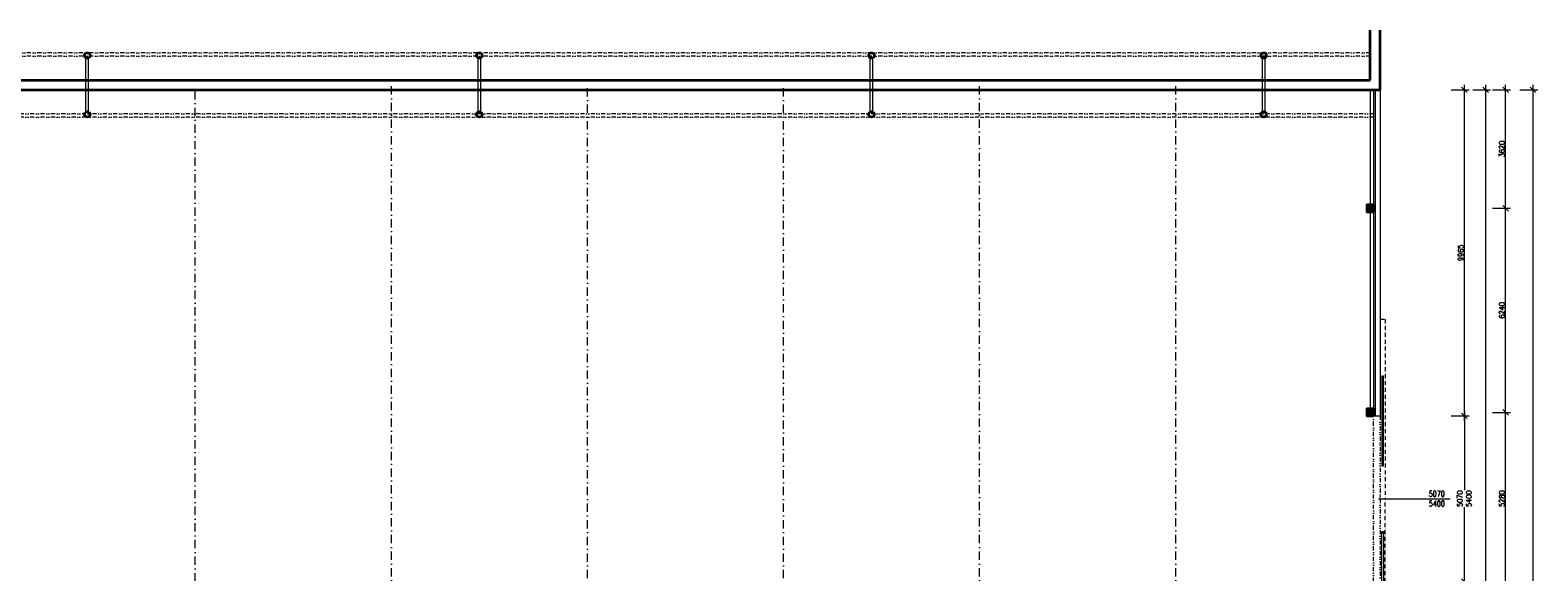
# Model space of a CAD drawing. Header units: millimetres. Extents: x -485339 to 286898, y -1189934 to 1602269.
# Tile 91 of 230: x -84934 to -38799, y -1007658 to -991099. Entities that reach past the tile are written whole.
import ezdxf

# ---------------------------------------------------------------- set-up
doc = ezdxf.new("R2010")
doc.units = ezdxf.units.MM
doc.header["$LTSCALE"] = 10
for name, pattern in [('ACAD_ISO12W100', [21, 12, -3, 0, -3, 0, -3]), ('DASHDOT', [25.4, 12.7, -6.35, 0, -6.35]), ('DĚLICÍ2', [15.875, 6.35, -3.175, 0, -3.175, 0, -3.175])]:
    doc.linetypes.add(name, pattern=pattern)
doc.layers.get('Defpoints').update_dxf_attribs({"lineweight": 0})
for name, color, linetype, lineweight in [('St__otvory_dveře', 40, 'Continuous', 18), ('St_kóty', 132, 'Continuous', 18), ('St_lehký obvodový plášť', 152, 'Continuous', 18), ('St_popis_otvory', 40, 'Continuous', 18), ('St_sloupy_konstrukce haly', 5, 'Continuous', 35), ('St_sloupy_opláštění_půdorys', 25, 'Continuous', 35), ('St_čáry_nad', 250, 'DĚLICÍ2', 18), ('St_čáry_obrys', 5, 'Continuous', 35), ('St_čáry_osy', 250, 'DASHDOT', 18), ('St_čáry_plné', 250, 'Continuous', 18)]:
    doc.layers.add(name, color=color, linetype=linetype, lineweight=lineweight)
doc.styles.get("Standard").update_dxf_attribs({"font": 'simplex.shx', "width": 0.8})
doc.dimstyles.new('stavebníM100', dxfattribs={"dimtxt": 165, "dimasz": 170, "dimexe": 150, "dimexo": 100, "dimgap": 30, "dimtad": 1, "dimdec": 0, "dimtxsty": 'Standard', "dimblk": 'OBLIQUE', "dimcen": -2.5, "dimdle": 150, "dimclrd": 256, "dimclre": 256, "dimclrt": 256, "dimadec": 4, "dimazin": 0, "dimtfac": 1, "dimtdec": 0, "dimtmove": 2, "dimatfit": 3, "dimldrblk": 'OBLIQUE', "dimfxl": 400, "dimfxlon": 1, "dimlwd": -1, "dimlwe": -1, "dimarcsym": 0})

# ---------------------------------------------------------------- blocks, each defined once
blk = doc.blocks.new('G$CD8A98CDB')
at = {"layer": 'St_sloupy_konstrukce haly', "color": 250, "lineweight": 18, "ltscale": 2}
for points in [[(-825, 0), (825, 0)], [(-825, -80), (825, -80)]]:
    blk.add_lwpolyline(points, dxfattribs=at)
at = {"layer": 'St_sloupy_konstrukce haly', "ltscale": 2}
for centre in [(-900, -40), (900, -40)]:
    blk.add_circle(centre, 85, dxfattribs=at)
blk = doc.blocks.new('G$C0F2906C7')
at = {"layer": 'St_sloupy_opláštění_půdorys', "ltscale": 2}
blk.add_lwpolyline([(-105, -105), (105, -105), (105, 105), (-105, 105)], close=True, dxfattribs=at)
for points in [[(-105, 105), (105, -105)], [(105, 105), (-105, -105)]]:
    blk.add_lwpolyline(points, dxfattribs=at)
blk = doc.blocks.new('G$C0EBC1439')
at = {"layer": 'St__otvory_dveře', "color": 0, "linetype": 'ACAD_ISO12W100'}
for points in [[(0, 5490), (150, 5490), (150, 0)], [(0, -5490), (150, -5490), (150, 0)]]:
    blk.add_lwpolyline(points, dxfattribs=at)
at = {"layer": 'St__otvory_dveře', "color": 0}
for points in [[(50, 1000), (100, 1000), (100, 3750), (50, 3750)], [(50, 3700), (100, 3700), (100, 3750), (50, 3750)], [(50, 1000), (100, 1000), (100, 1050), (50, 1050)], [(50, -1000), (100, -1000), (100, -3750), (50, -3750)], [(50, -1000), (100, -1000), (100, -1050), (50, -1050)], [(50, -3700), (100, -3700), (100, -3750), (50, -3750)]]:
    blk.add_lwpolyline(points, close=True, dxfattribs=at)
blk = doc.blocks.new('_OBLIQUE')
at = {"color": 0, "linetype": 'ByBlock'}
blk.add_line((-0.5, -0.5), (0.5, 0.5), dxfattribs=at)
blk = doc.blocks.new('*D5768')
at = {"layer": 'Defpoints', "color": 0}
for p in [(-43625, -1002888), (-41047, -1002888), (-43625, -1007958)]:
    blk.add_point(p, dxfattribs=at)
at = {"layer": 'St_kóty'}
for p, q in [((-41447, -1002888), (-40897, -1002888)), ((-41047, -1002738), (-41047, -1005160)), ((-41047, -1008108), (-41047, -1005685)), ((-41447, -1007958), (-40897, -1007958))]:
    blk.add_line(p, q, dxfattribs=at)
at = {"layer": 'St_kóty', "linetype": 'ByBlock', "xscale": 170, "yscale": 170, "zscale": 170}
for p, rotation in [((-41047, -1002888), 90), ((-41047, -1007958), 270)]:
    blk.add_blockref('_OBLIQUE', p, dxfattribs=dict(at, rotation=rotation))
at = {"layer": 'St_kóty', "insert": (-41047, -1005423), "char_height": 165, "attachment_point": 5, "rotation": 90}
blk.add_mtext('5070\\P5400', dxfattribs=at)
blk = doc.blocks.new('*D5769')
at = {"layer": 'Defpoints', "color": 0}
for p in [(-43625, -992923), (-41047, -992923), (-43625, -1002888)]:
    blk.add_point(p, dxfattribs=at)
at = {"layer": 'St_kóty'}
for p, q in [((-41047, -1003038), (-41047, -992773)), ((-41447, -992923), (-40897, -992923)), ((-41447, -1002888), (-40897, -1002888))]:
    blk.add_line(p, q, dxfattribs=at)
at = {"layer": 'St_kóty', "linetype": 'ByBlock', "xscale": 170, "yscale": 170, "zscale": 170}
for p, rotation in [((-41047, -992923), 90), ((-41047, -1002888), 270)]:
    blk.add_blockref('_OBLIQUE', p, dxfattribs=dict(at, rotation=rotation))
at = {"layer": 'St_kóty', "insert": (-41159, -997905), "char_height": 165, "attachment_point": 5, "rotation": 90}
blk.add_mtext('9965', dxfattribs=at)
blk = doc.blocks.new('*D5771')
at = {"layer": 'Defpoints', "color": 0}
for p in [(-43625, -992923), (-40393, -992923), (-59739, -1042046)]:
    blk.add_point(p, dxfattribs=at)
at = {"layer": 'St_kóty'}
for p, q in [((-40393, -1042196), (-40393, -992773)), ((-40793, -992923), (-40243, -992923)), ((-40793, -1042046), (-40243, -1042046))]:
    blk.add_line(p, q, dxfattribs=at)
at = {"layer": 'St_kóty', "linetype": 'ByBlock', "xscale": 170, "yscale": 170, "zscale": 170}
for p, rotation in [((-40393, -992923), 90), ((-40393, -1042046), 270)]:
    blk.add_blockref('_OBLIQUE', p, dxfattribs=dict(at, rotation=rotation))
at = {"layer": 'St_kóty', "insert": (-40506, -1017484), "char_height": 165, "attachment_point": 5, "rotation": 90}
blk.add_mtext('49123', dxfattribs=at)
blk = doc.blocks.new('*D5780')
at = {"layer": 'Defpoints', "color": 0}
for p in [(-43930, -1002783), (-39785, -1002783), (-43930, -1008063)]:
    blk.add_point(p, dxfattribs=at)
at = {"layer": 'St_kóty'}
for p, q in [((-40185, -1002783), (-39635, -1002783)), ((-39785, -1008213), (-39785, -1002633)), ((-40185, -1008063), (-39635, -1008063))]:
    blk.add_line(p, q, dxfattribs=at)
at = {"layer": 'St_kóty', "linetype": 'ByBlock', "xscale": 170, "yscale": 170, "zscale": 170}
for p, rotation in [((-39785, -1002783), 90), ((-39785, -1008063), 270)]:
    blk.add_blockref('_OBLIQUE', p, dxfattribs=dict(at, rotation=rotation))
at = {"layer": 'St_kóty', "insert": (-39898, -1005423), "char_height": 165, "attachment_point": 5, "rotation": 90}
blk.add_mtext('5280', dxfattribs=at)
blk = doc.blocks.new('*D5781')
at = {"layer": 'Defpoints', "color": 0}
for p in [(-43930, -996543), (-39785, -996543), (-43930, -1002783)]:
    blk.add_point(p, dxfattribs=at)
at = {"layer": 'St_kóty'}
for p, q in [((-39785, -1002933), (-39785, -996393)), ((-40185, -996543), (-39635, -996543)), ((-40185, -1002783), (-39635, -1002783))]:
    blk.add_line(p, q, dxfattribs=at)
at = {"layer": 'St_kóty', "linetype": 'ByBlock', "xscale": 170, "yscale": 170, "zscale": 170}
for p, rotation in [((-39785, -996543), 90), ((-39785, -1002783), 270)]:
    blk.add_blockref('_OBLIQUE', p, dxfattribs=dict(at, rotation=rotation))
at = {"layer": 'St_kóty', "insert": (-39898, -999663), "char_height": 165, "attachment_point": 5, "rotation": 90}
blk.add_mtext('6240', dxfattribs=at)
blk = doc.blocks.new('*D5782')
at = {"layer": 'Defpoints', "color": 0}
for p in [(-43625, -992923), (-39785, -992923), (-43930, -996543)]:
    blk.add_point(p, dxfattribs=at)
at = {"layer": 'St_kóty'}
for p, q in [((-39785, -996693), (-39785, -992773)), ((-40185, -992923), (-39635, -992923)), ((-40185, -996543), (-39635, -996543))]:
    blk.add_line(p, q, dxfattribs=at)
at = {"layer": 'St_kóty', "linetype": 'ByBlock', "xscale": 170, "yscale": 170, "zscale": 170}
for p, rotation in [((-39785, -992923), 90), ((-39785, -996543), 270)]:
    blk.add_blockref('_OBLIQUE', p, dxfattribs=dict(at, rotation=rotation))
at = {"layer": 'St_kóty', "insert": (-39898, -994733), "char_height": 165, "attachment_point": 5, "rotation": 90}
blk.add_mtext('3620', dxfattribs=at)
blk = doc.blocks.new('*D5783')
at = {"layer": 'Defpoints', "color": 0}
for p in [(-43625, -992923), (-59725, -1060478), (-38949, -1060478)]:
    blk.add_point(p, dxfattribs=at)
at = {"layer": 'St_kóty'}
for p, q in [((-38949, -992773), (-38949, -1060628)), ((-39349, -992923), (-38799, -992923)), ((-39349, -1060478), (-38799, -1060478))]:
    blk.add_line(p, q, dxfattribs=at)
at = {"layer": 'St_kóty', "linetype": 'ByBlock', "xscale": 170, "yscale": 170, "zscale": 170}
for p, rotation in [((-38949, -992923), 90), ((-38949, -1060478), 270)]:
    blk.add_blockref('_OBLIQUE', p, dxfattribs=dict(at, rotation=rotation))
at = {"layer": 'St_kóty', "insert": (-39061, -1026700), "char_height": 165, "attachment_point": 5, "rotation": 90}
blk.add_mtext('67555', dxfattribs=at)

msp = doc.modelspace()

# ---------------------------------------------------------------- linework, layer by layer
at = {"layer": 'St_lehký obvodový plášť', "ltscale": 2}
for points in [[(-43825.2, -992922.8), (-43825.2, -1002887.6)], [(-43775.2, -992922.8), (-43775.2, -1002887.6)]]:
    msp.add_lwpolyline(points, dxfattribs=at)
at = {"layer": 'St_popis_otvory'}
msp.add_lwpolyline([(-43675.2, -1005422.6), (-41484.6, -1005422.6)], dxfattribs=at)
at = {"layer": 'St_čáry_nad', "ltscale": 2}
for points in [[(-43925.2, -991788.1), (-139882.7, -991788.1)], [(-43925.2, -991888.1), (-139882.7, -991888.1)], [(-43825.2, -993660.1), (-139882.7, -993660.1)], [(-43825.2, -993760.1), (-139882.7, -993760.1)], [(-43825.2, -1007957.6), (-43825.2, -1002887.6)], [(-43625.1, -1002887.6), (-43625.2, -1007957.6)]]:
    msp.add_lwpolyline(points, dxfattribs=at)
at = {"layer": 'St_čáry_obrys', "ltscale": 2}
for points in [[(-43925.2, -992622.8), (-43925.2, -991098.6)], [(-43625.2, -992922.8), (-43625.2, -991098.6)], [(-140154.9, -992622.8), (-43925.2, -992622.8)], [(-140454.9, -992922.8), (-43625.2, -992922.8)]]:
    msp.add_lwpolyline(points, dxfattribs=at)
at = {"layer": 'St_čáry_osy', "ltscale": 2}
for points in [[(-79879.9, -1059777.6), (-79879.9, -992785.6)], [(-73879.9, -1041843.2), (-73879.9, -992785.6)], [(-67879.9, -1040882.6), (-67879.9, -992785.6)], [(-61879.9, -1040882.6), (-61879.9, -992785.6)], [(-55879.9, -1041843.2), (-55879.9, -992785.6)], [(-49879.9, -1041843.2), (-49879.9, -992785.6)]]:
    msp.add_lwpolyline(points, dxfattribs=at)
at = {"layer": 'St_čáry_plné', "ltscale": 2}
for points in [[(-43725.2, -992772.8), (-43725.1, -992772.8)], [(-43925.2, -992922.8), (-43925.2, -996437.6)], [(-43625.2, -992922.8), (-43625.2, -1002887.6)], [(-43925.2, -996647.6), (-43925.2, -1002677.6)], [(-43825.2, -1002887.6), (-43625.1, -1002887.6)]]:
    msp.add_lwpolyline(points, dxfattribs=at)

# ---------------------------------------------------------------- block references
at = {"layer": 'St__otvory_dveře'}
msp.add_blockref('G$C0EBC1439', (-43625.2, -1005422.6), dxfattribs=at)
at = {"layer": 'St_sloupy_konstrukce haly', "ltscale": 2, "rotation": 90}
for p in [(-83227.7, -992773.1), (-71227.7, -992773.1), (-59227.7, -992773.1), (-47227.7, -992773.1)]:
    msp.add_blockref('G$CD8A98CDB', p, dxfattribs=at)
at = {"layer": 'St_sloupy_opláštění_půdorys', "ltscale": 2, "rotation": 90}
for p in [(-43930.2, -996542.6), (-43930.2, -1002782.6)]:
    msp.add_blockref('G$C0F2906C7', p, dxfattribs=at)

# ---------------------------------------------------------------- texts
at = {"layer": 'St_popis_otvory', "insert": (-41891.1, -1005422.6), "char_height": 180, "width": 1342.526, "attachment_point": 5}
msp.add_mtext('5070\\P5400', dxfattribs=at)

# ---------------------------------------------------------------- dimensions: what is measured, and where the dimension line sits
at = {"layer": 'St_kóty'}
for base, p1, p2, picture, middle in [((-40393.4, -992922.8), (-59739.4, -1042045.8), (-43625.2, -992922.8), '*D5771', (-40505.9, -1017484.3)), ((-38948.9, -1060477.6), (-43625.2, -992922.8), (-59724.9, -1060477.6), '*D5783', (-39061.4, -1026700.2)), ((-39785.1, -992922.8), (-43930.2, -996542.6), (-43625.2, -992922.8), '*D5782', (-39897.6, -994732.7)), ((-41046.9, -992922.8), (-43625.2, -1002887.6), (-43625.2, -992922.8), '*D5769', (-41159.4, -997905.2)), ((-39785.1, -996542.6), (-43930.2, -1002782.6), (-43930.2, -996542.6), '*D5781', (-39897.6, -999662.6)), ((-39785.1, -1002782.6), (-43930.2, -1008062.6), (-43930.2, -1002782.6), '*D5780', (-39897.6, -1005422.6))]:
    dim = msp.add_linear_dim(base=base, p1=p1, p2=p2, angle=90, dimstyle='stavebníM100', dxfattribs=at)
    dim.commit()
    dim.dimension.update_dxf_attribs({"geometry": picture, "text_midpoint": middle})
dim = msp.add_linear_dim(base=(-41046.9, -1002887.6), p1=(-43625.2, -1007957.6), p2=(-43625.2, -1002887.6), angle=90, text='<>\\P5400', dimstyle='stavebníM100', override={"dimtxsty": 'Standard'}, dxfattribs=at)
dim.commit()
dim.dimension.update_dxf_attribs({"geometry": '*D5768', "text_midpoint": (-41046.9, -1005422.6), "dimtype": 160})

doc.saveas('drawing.dxf')
